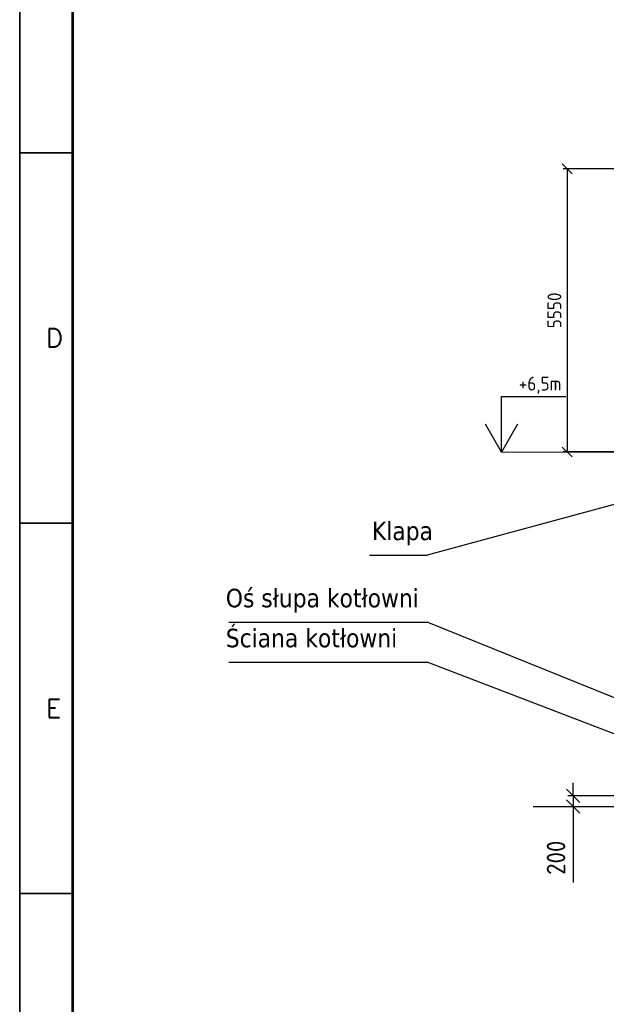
# Model space of a CAD drawing. Header units: millimetres. Extents: x -187295 to -99325, y -133089 to -73689.
# Tile 5 of 34: x -187295 to -176204, y -111783 to -93175. Entities that reach past the tile are written whole.
import ezdxf
from ezdxf.enums import TextEntityAlignment as Align

# ---------------------------------------------------------------- set-up
doc = ezdxf.new("R2010")
doc.units = ezdxf.units.MM
doc.header["$LTSCALE"] = 50
doc.linetypes.add('AM_ISO08W050x2', pattern=[9, 6, -0.75, 1.5, -0.75])
for name, color, linetype, lineweight in [('AM_0', 7, 'Continuous', 50), ('AM_4', 3, 'Continuous', 25), ('AM_5', 3, 'Continuous', 25), ('AM_6', 2, 'Continuous', 35), ('AM_7', 4, 'AM_ISO08W050x2', 25)]:
    doc.layers.add(name, color=color, linetype=linetype, lineweight=lineweight)
doc.styles.add('ROMANS', font='romans', dxfattribs={"width": 0.8})
doc.styles.get("Standard").update_dxf_attribs({"font": 'ISOCP.SHX'})
doc.dimstyles.new('AM_ISO_ST-1zu1$0', dxfattribs={"dimtxt": 3.5, "dimasz": 2.5, "dimexe": 1, "dimexo": 1, "dimgap": 1.5, "dimtad": 1, "dimdec": 1, "dimdsep": 46, "dimtxsty": 'Standard', "dimblk": 'OBLIQUE', "dimcen": 0, "dimclrd": 256, "dimclre": 256, "dimclrt": 2, "dimadec": 1, "dimazin": 2, "dimtp": 0.1, "dimtm": 0.1, "dimtfac": 0.71, "dimtdec": 1, "dimtmove": 0, "dimatfit": 3, "dimfxl": 0, "dimlwd": -1, "dimlwe": -1, "dimarcsym": 0})

# ---------------------------------------------------------------- blocks, each defined once
blk = doc.blocks.new('kotentext')
at = {"layer": 'AM_6'}
blk.add_attdef('HOEHE', text='', height=3.5, dxfattribs=at).set_placement((0, 0), align=Align.RIGHT)
blk = doc.blocks.new('_Oblique')
at = {"color": 0, "linetype": 'ByBlock', "lineweight": -2}
blk.add_line((-0.5, -0.5), (0.5, 0.5), dxfattribs=at)
blk = doc.blocks.new('*D132')
at = {"layer": 'AM_5'}
for p, q in [((-169865, -95994), (-177017, -95994)), ((-176942, -95994), (-176942, -101344)), ((-175319, -101344), (-177017, -101344))]:
    blk.add_line(p, q, dxfattribs=at)
at = {"layer": 'Defpoints', "color": 0}
for p in [(-169790, -95994), (-176942, -101344), (-175244, -101344)]:
    blk.add_point(p, dxfattribs=at)
at = {"layer": 'AM_5', "xscale": 187.5, "yscale": 187.5, "zscale": 187.5}
for p, rotation in [((-176942, -95994), 90), ((-176942, -101344), 270)]:
    blk.add_blockref('_Oblique', p, dxfattribs=dict(at, rotation=rotation))
at = {"layer": 'AM_5', "color": 2, "insert": (-177185, -98669), "char_height": 262.5, "attachment_point": 5, "rotation": 90}
blk.add_mtext('5550', dxfattribs=at)
blk = doc.blocks.new('*D156')
at = {"layer": 'AM_5'}
for p, q in [((-176830, -107844), (-176830, -107594)), ((-172095, -107844), (-176930, -107844)), ((-176830, -107844), (-176830, -108044)), ((-177484, -108044), (-176730, -108044)), ((-176830, -108044), (-176830, -109483))]:
    blk.add_line(p, q, dxfattribs=at)
at = {"layer": 'Defpoints', "color": 0}
for p in [(-171995, -107844), (-177584, -108044), (-176830, -108044)]:
    blk.add_point(p, dxfattribs=at)
at = {"layer": 'AM_5', "xscale": 250, "yscale": 250, "zscale": 250}
for p, rotation in [((-176830, -107844), 270), ((-176830, -108044), 90)]:
    blk.add_blockref('_Oblique', p, dxfattribs=dict(at, rotation=rotation))
at = {"layer": 'AM_5', "color": 2, "insert": (-177155, -109013), "char_height": 350, "attachment_point": 5, "rotation": 90}
blk.add_mtext('200', dxfattribs=at)
blk = doc.blocks.new('A1')
at = {"color": 0, "linetype": 'ByBlock'}
for p, q in [((10, -220), (0, -220)), ((10, -290), (0, -290)), ((10, -360), (0, -360))]:
    blk.add_line(p, q, dxfattribs=at)
blk.add_lwpolyline([(0, -594), (841, -594), (841, 0), (0, 0)], close=True, dxfattribs=at)
at = {"color": 0, "linetype": 'ByBlock', "const_width": 0.5}
blk.add_lwpolyline([(10, -584), (831, -584), (831, -10), (10, -10)], close=True, dxfattribs=at)
at = {"color": 0, "linetype": 'ByBlock', "style": 'ROMANS'}
for s, p in [('D', (5, -256.75)), ('E', (5, -326.75))]:
    blk.add_text(s, height=3.5, dxfattribs=at).set_placement(p)

msp = doc.modelspace()

# ---------------------------------------------------------------- linework, layer by layer
msp.add_line((-177584.004, -108043.632), (-163909.955, -108043.632))
at = {"layer": 'AM_4'}
for p, q in [((-178186.131, -101345.892), (-178489.24, -100820.892)), ((-177883.022, -100820.892), (-178186.131, -101345.892)), ((-178186.131, -101345.892), (-178186.131, -100820.892)), ((-174733.78, -101974.625), (-179593.898, -103292.842)), ((-175785.467, -106096.404), (-179593.898, -104561.778)), ((-175035.467, -107066.333), (-179593.898, -105317.248))]:
    msp.add_line(p, q, dxfattribs=at)
at = {"layer": 'AM_4', "color": 7}
for p, q in [((-180683.664, -103292.842), (-179593.898, -103292.842)), ((-183343.101, -104561.778), (-179593.898, -104561.778)), ((-183343.101, -105317.248), (-179593.898, -105317.248))]:
    msp.add_line(p, q, dxfattribs=at)
at = {"layer": 'AM_5'}
msp.add_lwpolyline([(-178186.131, -100820.892), (-178186.131, -100295.892), (-176968.947, -100295.892)], dxfattribs=at)
at = {"layer": 'AM_7', "ltscale": 10}
msp.add_line((-178186.131, -101345.892), (-173755.467, -101343.641), dxfattribs=at)

# ---------------------------------------------------------------- block references
at = {"layer": 'AM_6', "xscale": 100, "yscale": 100, "zscale": 100}
msp.add_blockref('A1', (-187295.431, -73688.579), dxfattribs=at)
at = {"layer": 'AM_6', "xscale": 75, "yscale": 75, "zscale": 75}
msp.add_blockref('kotentext', (-177053.425, -100183.392), dxfattribs=at).add_auto_attribs({'HOEHE': '+6,5m'})

# ---------------------------------------------------------------- texts
at = {"layer": 'AM_0', "char_height": 350, "attachment_point": 1}
for s, insert, width in [('{\\fTahoma|b0|i0|c238|p32;Klapa}', (-180634.917, -102660.757), 5897.41), ('{\\fTahoma|b0|i0|c238|p32;Oś słupa kotłowni}', (-183398.252, -103929.693), 5897.41103), ('{\\fTahoma|b0|i0|c238|p32;Ściana kotłowni}', (-183398.252, -104685.162), 5897.41)]:
    msp.add_mtext(s, dxfattribs=dict(at, insert=insert, width=width))

# ---------------------------------------------------------------- dimensions: what is measured, and where the dimension line sits
at = {"layer": 'AM_5'}
dim = msp.add_linear_dim(base=(-176941.611, -101343.641), p1=(-169789.967, -95993.632), p2=(-175244.113, -101343.641), angle=90, text='5550', dimstyle='AM_ISO_ST-1zu1$0', override={"dimscale": 75}, dxfattribs=at)
dim.commit()
dim.dimension.update_dxf_attribs({"geometry": '*D132', "text_midpoint": (-177185.361, -98668.636)})
dim = msp.add_linear_dim(base=(-176829.941, -108043.632), p1=(-171995.467, -107843.641), p2=(-177584.004, -108043.632), angle=90, dimstyle='AM_ISO_ST-1zu1$0', override={"dimscale": 100}, dxfattribs=at)
dim.commit()
dim.dimension.update_dxf_attribs({"geometry": '*D156', "text_midpoint": (-177154.975, -109013.214)})

doc.saveas('drawing.dxf')
